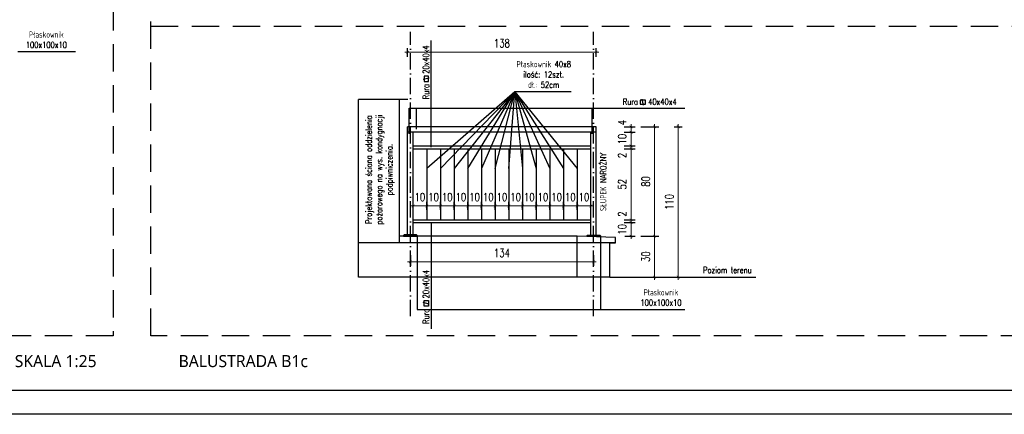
# Model space of a CAD drawing. Header units: millimetres. Extents: x 31969 to 285678, y -69766 to -1123.
# Tile 50 of 176: x 141822 to 143262, y -19314 to -18737. Entities that reach past the tile are written whole.
import ezdxf
from ezdxf.enums import TextEntityAlignment as Align
from ezdxf.lldxf.tags import DXFTag

# ---------------------------------------------------------------- set-up
doc = ezdxf.new("R2010")
doc.units = ezdxf.units.MM
for name, pattern in [('ACAD_ISO03W100', [30, 12, -18]), ('ACAD_ISO10W100', [18, 12, -3, 0, -3]), ('HIDDEN', [0.375, 0.25, -0.125])]:
    doc.linetypes.add(name, pattern=pattern)
for name, color, linetype in [('a-balustrada i pochwyt', 1, 'Continuous'), ('a-balustrady detal', 5, 'Continuous'), ('a-opis 2', 1, 'Continuous'), ('a-osie', 4, 'ACAD_ISO10W100'), ('a-przerywana', 250, 'HIDDEN'), ('a-ramka', 7, 'Continuous'), ('a-widokowa', 3, 'Continuous'), ('a-wymiary', 11, 'Continuous')]:
    doc.layers.add(name, color=color, linetype=linetype)
doc.styles.add('PRZEKRÓJ2', font='l_10646.ttf')
doc.styles.add('WYMIAR', font='romans.shx', dxfattribs={"width": 0.8})
doc.styles.add('WYMIARY', font='simplex.shx', dxfattribs={"width": 0.75})
tags = doc.linetypes.add('DASHED2', pattern=[0.375, 0.25, -0.125]).pattern_tags.tags
tags[6:7] = [DXFTag(74, 4), DXFTag(75, 0), DXFTag(340, '0'), DXFTag(46, 1.0), DXFTag(50, 0.0), DXFTag(44, 0.0), DXFTag(45, 0.0)]
tags[4:5] = [DXFTag(74, 4), DXFTag(75, 0), DXFTag(340, '0'), DXFTag(46, 1.0), DXFTag(50, 0.0), DXFTag(44, 0.0), DXFTag(45, 0.0)]
doc.dimstyles.new('MAREK50', dxfattribs={"dimtxt": 12.5, "dimasz": 5, "dimexe": 3, "dimexo": 2, "dimgap": 3.5, "dimtad": 1, "dimdec": 1, "dimdsep": 46, "dimtxsty": 'WYMIARY', "dimblk1": 'ARCHTICK', "dimblk2": 'ARCHTICK', "dimsah": 1, "dimcen": 2.5, "dimdle": 5, "dimadec": 0, "dimazin": 0, "dimtfac": 1, "dimtdec": 1, "dimtmove": 1, "dimatfit": 3, "dimldrblk": 'ARCHTICK', "dimfxl": 1, "dimtolj": 1, "dimtzin": 0, "dimarcsym": 0})

# ---------------------------------------------------------------- blocks, each defined once
blk = doc.blocks.new('A$C2E137877')
at = {"layer": 'a-opis 2', "ltscale": 0.1}
blk.add_line((764.36, 207.84), (722.17, 207.84), dxfattribs=at)
at = {"layer": 'a-przerywana', "color": 3, "ltscale": 80}
blk.add_lwpolyline([(0, 453.27), (791.98, 453.27), (791.98, 0), (0, 0)], close=True, dxfattribs=at)
at = {"layer": 'a-opis 2', "ltscale": 0.1, "insert": (716.3, 222.64), "char_height": 4.5269, "width": 53.599, "attachment_point": 1, "style": 'WYMIAR'}
blk.add_mtext('\\pxqc;Płaskownik 100x100x10', dxfattribs=at)
blk = doc.blocks.new('_ARCHTICK')
at = {"color": 0, "linetype": 'ByBlock', "const_width": 0.15}
blk.add_lwpolyline([(-0.5, -0.5), (0.5, 0.5)], dxfattribs=at)
blk = doc.blocks.new('*D511')
at = {"layer": 'a-wymiary', "color": 0, "lineweight": -2, "ltscale": 100}
blk.add_line((139709.72, -18518.2), (139717.87, -18518.2), dxfattribs=at)
at = {"layer": 'a-wymiary', "color": 0, "lineweight": 0, "ltscale": 100}
blk.add_line((139714.87, -18530.2), (139714.87, -18516.2), dxfattribs=at)
at = {"layer": 'a-wymiary', "color": 0, "linetype": 'ACAD_ISO03W100', "lineweight": -2, "ltscale": 100}
blk.add_line((139710.4, -18528.2), (139717.87, -18528.2), dxfattribs=at)
at = {"layer": 'DEFPOINTS', "color": 0, "ltscale": 100}
for p in [(139707.72, -18518.2), (139714.87, -18518.2), (139708.4, -18528.2)]:
    blk.add_point(p, dxfattribs=at)
at = {"layer": 'a-wymiary', "color": 0, "lineweight": 0, "ltscale": 100, "xscale": 2, "yscale": 2, "zscale": 2}
for p, rotation in [((139714.87, -18518.2), 90), ((139714.87, -18528.2), 270)]:
    blk.add_blockref('_ARCHTICK', p, dxfattribs=dict(at, rotation=rotation))
at = {"layer": 'a-wymiary', "color": 0, "ltscale": 100, "insert": (139708.37, -18523.2), "char_height": 6, "attachment_point": 5, "rotation": 90, "style": 'WYMIARY'}
blk.add_mtext('\\A1;10', dxfattribs=at)
blk = doc.blocks.new('*D512')
at = {"layer": 'a-wymiary', "color": 0, "lineweight": -2, "ltscale": 100}
blk.add_line((139709.72, -18516.2), (139717.87, -18516.2), dxfattribs=at)
at = {"layer": 'a-wymiary', "color": 0, "linetype": 'ACAD_ISO03W100', "lineweight": -2, "ltscale": 100}
blk.add_line((139709.72, -18518.2), (139717.87, -18518.2), dxfattribs=at)
at = {"layer": 'a-wymiary', "color": 0, "lineweight": 0, "ltscale": 100}
for p, q in [((139714.87, -18516.2), (139714.87, -18514.2)), ((139714.87, -18518.2), (139714.87, -18516.2)), ((139714.87, -18518.2), (139714.87, -18520.2))]:
    blk.add_line(p, q, dxfattribs=at)
at = {"layer": 'DEFPOINTS', "color": 0, "ltscale": 100}
for p in [(139707.72, -18516.2), (139707.72, -18518.2), (139714.87, -18516.2)]:
    blk.add_point(p, dxfattribs=at)
at = {"layer": 'a-wymiary', "color": 0, "lineweight": 0, "ltscale": 100, "xscale": 2, "yscale": 2, "zscale": 2}
for p, rotation in [((139714.87, -18516.2), 270), ((139714.87, -18518.2), 90)]:
    blk.add_blockref('_ARCHTICK', p, dxfattribs=dict(at, rotation=rotation))
at = {"layer": 'a-wymiary', "color": 0, "ltscale": 100, "insert": (139708.37, -18512.03), "char_height": 6, "attachment_point": 5, "rotation": 90, "style": 'WYMIARY'}
blk.add_mtext('\\A1;2', dxfattribs=at)
blk = doc.blocks.new('*D513')
at = {"layer": 'a-wymiary', "color": 0, "lineweight": 0, "ltscale": 100}
blk.add_line((139714.87, -18518.2), (139714.87, -18462.2), dxfattribs=at)
at = {"layer": 'a-wymiary', "color": 0, "lineweight": -2, "ltscale": 100}
blk.add_line((139709.72, -18464.2), (139717.87, -18464.2), dxfattribs=at)
at = {"layer": 'a-wymiary', "color": 0, "linetype": 'ACAD_ISO03W100', "lineweight": -2, "ltscale": 100}
blk.add_line((139709.72, -18516.2), (139717.87, -18516.2), dxfattribs=at)
at = {"layer": 'DEFPOINTS', "color": 0, "ltscale": 100}
for p in [(139707.72, -18464.2), (139714.87, -18464.2), (139707.72, -18516.2)]:
    blk.add_point(p, dxfattribs=at)
at = {"layer": 'a-wymiary', "color": 0, "lineweight": 0, "ltscale": 100, "xscale": 2, "yscale": 2, "zscale": 2}
for p, rotation in [((139714.87, -18464.2), 90), ((139714.87, -18516.2), 270)]:
    blk.add_blockref('_ARCHTICK', p, dxfattribs=dict(at, rotation=rotation))
at = {"layer": 'a-wymiary', "color": 0, "ltscale": 100, "insert": (139708.37, -18490.2), "char_height": 6, "attachment_point": 5, "rotation": 90, "style": 'WYMIARY'}
blk.add_mtext('\\A1;52', dxfattribs=at)
blk = doc.blocks.new('*D514')
at = {"layer": 'a-wymiary', "color": 0, "lineweight": -2, "ltscale": 100}
blk.add_line((139709.72, -18462.2), (139717.87, -18462.2), dxfattribs=at)
at = {"layer": 'a-wymiary', "color": 0, "lineweight": 0, "ltscale": 100}
for p, q in [((139714.87, -18462.2), (139714.87, -18460.2)), ((139714.87, -18464.2), (139714.87, -18462.2)), ((139714.87, -18464.2), (139714.87, -18466.2))]:
    blk.add_line(p, q, dxfattribs=at)
at = {"layer": 'a-wymiary', "color": 0, "linetype": 'ACAD_ISO03W100', "lineweight": -2, "ltscale": 100}
blk.add_line((139709.72, -18464.2), (139717.87, -18464.2), dxfattribs=at)
at = {"layer": 'DEFPOINTS', "color": 0, "ltscale": 100}
for p in [(139707.72, -18462.2), (139714.87, -18462.2), (139707.72, -18464.2)]:
    blk.add_point(p, dxfattribs=at)
at = {"layer": 'a-wymiary', "color": 0, "lineweight": 0, "ltscale": 100, "xscale": 2, "yscale": 2, "zscale": 2}
for p, rotation in [((139714.87, -18462.2), 270), ((139714.87, -18464.2), 90)]:
    blk.add_blockref('_ARCHTICK', p, dxfattribs=dict(at, rotation=rotation))
at = {"layer": 'a-wymiary', "color": 0, "ltscale": 100, "insert": (139708.37, -18469.16), "char_height": 6, "attachment_point": 5, "rotation": 90, "style": 'WYMIARY'}
blk.add_mtext('\\A1;2', dxfattribs=at)
blk = doc.blocks.new('*D515')
at = {"layer": 'a-wymiary', "color": 0, "lineweight": -2, "ltscale": 100}
blk.add_line((139709.8, -18452.2), (139717.87, -18452.2), dxfattribs=at)
at = {"layer": 'a-wymiary', "color": 0, "lineweight": 0, "ltscale": 100}
blk.add_line((139714.87, -18464.2), (139714.87, -18450.2), dxfattribs=at)
at = {"layer": 'a-wymiary', "color": 0, "linetype": 'ACAD_ISO03W100', "lineweight": -2, "ltscale": 100}
blk.add_line((139709.72, -18462.2), (139717.87, -18462.2), dxfattribs=at)
at = {"layer": 'DEFPOINTS', "color": 0, "ltscale": 100}
for p in [(139707.8, -18452.2), (139714.87, -18452.2), (139707.72, -18462.2)]:
    blk.add_point(p, dxfattribs=at)
at = {"layer": 'a-wymiary', "color": 0, "lineweight": 0, "ltscale": 100, "xscale": 2, "yscale": 2, "zscale": 2}
for p, rotation in [((139714.87, -18452.2), 90), ((139714.87, -18462.2), 270)]:
    blk.add_blockref('_ARCHTICK', p, dxfattribs=dict(at, rotation=rotation))
at = {"layer": 'a-wymiary', "color": 0, "ltscale": 100, "insert": (139708.37, -18457.2), "char_height": 6, "attachment_point": 5, "rotation": 90, "style": 'WYMIARY'}
blk.add_mtext('\\A1;10', dxfattribs=at)
blk = doc.blocks.new('*D516')
at = {"layer": 'a-wymiary', "color": 0, "lineweight": -2, "ltscale": 100}
blk.add_line((139709.8, -18448.2), (139717.87, -18448.2), dxfattribs=at)
at = {"layer": 'a-wymiary', "color": 0, "lineweight": 0, "ltscale": 100}
for p, q in [((139714.87, -18448.2), (139714.87, -18446.2)), ((139714.87, -18452.2), (139714.87, -18448.2)), ((139714.87, -18452.2), (139714.87, -18454.2))]:
    blk.add_line(p, q, dxfattribs=at)
at = {"layer": 'a-wymiary', "color": 0, "linetype": 'ACAD_ISO03W100', "lineweight": -2, "ltscale": 100}
blk.add_line((139709.8, -18452.2), (139717.87, -18452.2), dxfattribs=at)
at = {"layer": 'DEFPOINTS', "color": 0, "ltscale": 100}
for p in [(139707.8, -18448.2), (139714.87, -18448.2), (139707.8, -18452.2)]:
    blk.add_point(p, dxfattribs=at)
at = {"layer": 'a-wymiary', "color": 0, "lineweight": 0, "ltscale": 100, "xscale": 2, "yscale": 2, "zscale": 2}
for p, rotation in [((139714.87, -18448.2), 270), ((139714.87, -18452.2), 90)]:
    blk.add_blockref('_ARCHTICK', p, dxfattribs=dict(at, rotation=rotation))
at = {"layer": 'a-wymiary', "color": 0, "ltscale": 100, "insert": (139708.37, -18445.2), "char_height": 6, "attachment_point": 5, "rotation": 90, "style": 'WYMIARY'}
blk.add_mtext('\\A1;4', dxfattribs=at)
blk = doc.blocks.new('*D517')
at = {"layer": 'a-wymiary', "color": 0, "linetype": 'ACAD_ISO03W100', "lineweight": -2, "ltscale": 100}
blk.add_line((139722.11, -18448.2), (139735.11, -18448.2), dxfattribs=at)
at = {"layer": 'a-wymiary', "color": 0, "lineweight": 0, "ltscale": 100}
blk.add_line((139732.11, -18446.2), (139732.11, -18530.2), dxfattribs=at)
at = {"layer": 'a-wymiary', "color": 0, "lineweight": -2, "ltscale": 100}
blk.add_line((139722.11, -18528.2), (139735.11, -18528.2), dxfattribs=at)
at = {"layer": 'DEFPOINTS', "color": 0, "ltscale": 100}
for p in [(139687.8, -18448.2), (139692.3, -18528.2), (139732.11, -18528.2)]:
    blk.add_point(p, dxfattribs=at)
at = {"layer": 'a-wymiary', "color": 0, "lineweight": 0, "ltscale": 100, "xscale": 2, "yscale": 2, "zscale": 2}
for p, rotation in [((139732.11, -18448.2), 90), ((139732.11, -18528.2), 270)]:
    blk.add_blockref('_ARCHTICK', p, dxfattribs=dict(at, rotation=rotation))
at = {"layer": 'a-wymiary', "color": 0, "ltscale": 100, "insert": (139725.61, -18488.2), "char_height": 6, "attachment_point": 5, "rotation": 90, "style": 'WYMIARY'}
blk.add_mtext('\\A1;80', dxfattribs=at)
blk = doc.blocks.new('*D503')
at = {"layer": 'a-wymiary', "color": 0, "lineweight": 0, "ltscale": 100}
blk.add_line((139563.4, -18506.13), (139577.4, -18506.13), dxfattribs=at)
at = {"layer": 'a-wymiary', "color": 0, "linetype": 'ACAD_ISO03W100', "lineweight": -2, "ltscale": 100}
blk.add_line((139565.4, -18509.02), (139565.4, -18503.13), dxfattribs=at)
at = {"layer": 'a-wymiary', "color": 0, "lineweight": -2, "ltscale": 100}
blk.add_line((139575.4, -18509.02), (139575.4, -18503.13), dxfattribs=at)
at = {"layer": 'DEFPOINTS', "color": 0, "ltscale": 100}
for p in [(139575.4, -18506.13), (139565.4, -18511.02), (139575.4, -18511.02)]:
    blk.add_point(p, dxfattribs=at)
at = {"layer": 'a-wymiary', "color": 0, "lineweight": 0, "ltscale": 100, "xscale": 2, "yscale": 2, "zscale": 2, "rotation": 180}
blk.add_blockref('_ARCHTICK', (139565.4, -18506.13), dxfattribs=at)
at = {"layer": 'a-wymiary', "color": 0, "lineweight": 0, "ltscale": 100, "xscale": 2, "yscale": 2, "zscale": 2}
blk.add_blockref('_ARCHTICK', (139575.4, -18506.13), dxfattribs=at)
at = {"layer": 'a-wymiary', "color": 0, "ltscale": 100, "insert": (139570.4, -18499.63), "char_height": 6, "attachment_point": 5, "style": 'WYMIARY'}
blk.add_mtext('\\A1;10', dxfattribs=at)
blk = doc.blocks.new('*D504')
at = {"layer": 'a-wymiary', "color": 0, "lineweight": 0, "ltscale": 100}
blk.add_line((139623.4, -18506.13), (139637.4, -18506.13), dxfattribs=at)
at = {"layer": 'a-wymiary', "color": 0, "linetype": 'ACAD_ISO03W100', "lineweight": -2, "ltscale": 100}
blk.add_line((139625.4, -18509.02), (139625.4, -18503.13), dxfattribs=at)
at = {"layer": 'a-wymiary', "color": 0, "lineweight": -2, "ltscale": 100}
blk.add_line((139635.4, -18509.02), (139635.4, -18503.13), dxfattribs=at)
at = {"layer": 'DEFPOINTS', "color": 0, "ltscale": 100}
for p in [(139635.4, -18506.13), (139625.4, -18511.02), (139635.4, -18511.02)]:
    blk.add_point(p, dxfattribs=at)
at = {"layer": 'a-wymiary', "color": 0, "lineweight": 0, "ltscale": 100, "xscale": 2, "yscale": 2, "zscale": 2, "rotation": 180}
blk.add_blockref('_ARCHTICK', (139625.4, -18506.13), dxfattribs=at)
at = {"layer": 'a-wymiary', "color": 0, "lineweight": 0, "ltscale": 100, "xscale": 2, "yscale": 2, "zscale": 2}
blk.add_blockref('_ARCHTICK', (139635.4, -18506.13), dxfattribs=at)
at = {"layer": 'a-wymiary', "color": 0, "ltscale": 100, "insert": (139630.4, -18499.63), "char_height": 6, "attachment_point": 5, "style": 'WYMIARY'}
blk.add_mtext('\\A1;10', dxfattribs=at)
blk = doc.blocks.new('*D505')
at = {"layer": 'a-wymiary', "color": 0, "lineweight": 0, "ltscale": 100}
blk.add_line((139633.4, -18506.13), (139647.4, -18506.13), dxfattribs=at)
at = {"layer": 'a-wymiary', "color": 0, "linetype": 'ACAD_ISO03W100', "lineweight": -2, "ltscale": 100}
blk.add_line((139635.4, -18509.02), (139635.4, -18503.13), dxfattribs=at)
at = {"layer": 'a-wymiary', "color": 0, "lineweight": -2, "ltscale": 100}
blk.add_line((139645.4, -18509.02), (139645.4, -18503.13), dxfattribs=at)
at = {"layer": 'DEFPOINTS', "color": 0, "ltscale": 100}
for p in [(139645.4, -18506.13), (139635.4, -18511.02), (139645.4, -18511.02)]:
    blk.add_point(p, dxfattribs=at)
at = {"layer": 'a-wymiary', "color": 0, "lineweight": 0, "ltscale": 100, "xscale": 2, "yscale": 2, "zscale": 2, "rotation": 180}
blk.add_blockref('_ARCHTICK', (139635.4, -18506.13), dxfattribs=at)
at = {"layer": 'a-wymiary', "color": 0, "lineweight": 0, "ltscale": 100, "xscale": 2, "yscale": 2, "zscale": 2}
blk.add_blockref('_ARCHTICK', (139645.4, -18506.13), dxfattribs=at)
at = {"layer": 'a-wymiary', "color": 0, "ltscale": 100, "insert": (139640.4, -18499.63), "char_height": 6, "attachment_point": 5, "style": 'WYMIARY'}
blk.add_mtext('\\A1;10', dxfattribs=at)
blk = doc.blocks.new('*D506')
at = {"layer": 'a-wymiary', "color": 0, "lineweight": 0, "ltscale": 100}
blk.add_line((139643.4, -18506.13), (139657.4, -18506.13), dxfattribs=at)
at = {"layer": 'a-wymiary', "color": 0, "linetype": 'ACAD_ISO03W100', "lineweight": -2, "ltscale": 100}
blk.add_line((139645.4, -18509.02), (139645.4, -18503.13), dxfattribs=at)
at = {"layer": 'a-wymiary', "color": 0, "lineweight": -2, "ltscale": 100}
blk.add_line((139655.4, -18509.02), (139655.4, -18503.13), dxfattribs=at)
at = {"layer": 'DEFPOINTS', "color": 0, "ltscale": 100}
for p in [(139655.4, -18506.13), (139645.4, -18511.02), (139655.4, -18511.02)]:
    blk.add_point(p, dxfattribs=at)
at = {"layer": 'a-wymiary', "color": 0, "lineweight": 0, "ltscale": 100, "xscale": 2, "yscale": 2, "zscale": 2, "rotation": 180}
blk.add_blockref('_ARCHTICK', (139645.4, -18506.13), dxfattribs=at)
at = {"layer": 'a-wymiary', "color": 0, "lineweight": 0, "ltscale": 100, "xscale": 2, "yscale": 2, "zscale": 2}
blk.add_blockref('_ARCHTICK', (139655.4, -18506.13), dxfattribs=at)
at = {"layer": 'a-wymiary', "color": 0, "ltscale": 100, "insert": (139650.4, -18499.63), "char_height": 6, "attachment_point": 5, "style": 'WYMIARY'}
blk.add_mtext('\\A1;10', dxfattribs=at)
blk = doc.blocks.new('*D507')
at = {"layer": 'a-wymiary', "color": 0, "lineweight": 0, "ltscale": 100}
blk.add_line((139653.4, -18506.13), (139667.4, -18506.13), dxfattribs=at)
at = {"layer": 'a-wymiary', "color": 0, "linetype": 'ACAD_ISO03W100', "lineweight": -2, "ltscale": 100}
blk.add_line((139655.4, -18509.02), (139655.4, -18503.13), dxfattribs=at)
at = {"layer": 'a-wymiary', "color": 0, "lineweight": -2, "ltscale": 100}
blk.add_line((139665.4, -18509.02), (139665.4, -18503.13), dxfattribs=at)
at = {"layer": 'DEFPOINTS', "color": 0, "ltscale": 100}
for p in [(139665.4, -18506.13), (139655.4, -18511.02), (139665.4, -18511.02)]:
    blk.add_point(p, dxfattribs=at)
at = {"layer": 'a-wymiary', "color": 0, "lineweight": 0, "ltscale": 100, "xscale": 2, "yscale": 2, "zscale": 2, "rotation": 180}
blk.add_blockref('_ARCHTICK', (139655.4, -18506.13), dxfattribs=at)
at = {"layer": 'a-wymiary', "color": 0, "lineweight": 0, "ltscale": 100, "xscale": 2, "yscale": 2, "zscale": 2}
blk.add_blockref('_ARCHTICK', (139665.4, -18506.13), dxfattribs=at)
at = {"layer": 'a-wymiary', "color": 0, "ltscale": 100, "insert": (139660.4, -18499.63), "char_height": 6, "attachment_point": 5, "style": 'WYMIARY'}
blk.add_mtext('\\A1;10', dxfattribs=at)
blk = doc.blocks.new('*D508')
at = {"layer": 'a-wymiary', "color": 0, "lineweight": 0, "ltscale": 100}
blk.add_line((139663.4, -18506.13), (139677.4, -18506.13), dxfattribs=at)
at = {"layer": 'a-wymiary', "color": 0, "linetype": 'ACAD_ISO03W100', "lineweight": -2, "ltscale": 100}
blk.add_line((139665.4, -18509.02), (139665.4, -18503.13), dxfattribs=at)
at = {"layer": 'a-wymiary', "color": 0, "lineweight": -2, "ltscale": 100}
blk.add_line((139675.4, -18509.02), (139675.4, -18503.13), dxfattribs=at)
at = {"layer": 'DEFPOINTS', "color": 0, "ltscale": 100}
for p in [(139675.4, -18506.13), (139665.4, -18511.02), (139675.4, -18511.02)]:
    blk.add_point(p, dxfattribs=at)
at = {"layer": 'a-wymiary', "color": 0, "lineweight": 0, "ltscale": 100, "xscale": 2, "yscale": 2, "zscale": 2, "rotation": 180}
blk.add_blockref('_ARCHTICK', (139665.4, -18506.13), dxfattribs=at)
at = {"layer": 'a-wymiary', "color": 0, "lineweight": 0, "ltscale": 100, "xscale": 2, "yscale": 2, "zscale": 2}
blk.add_blockref('_ARCHTICK', (139675.4, -18506.13), dxfattribs=at)
at = {"layer": 'a-wymiary', "color": 0, "ltscale": 100, "insert": (139670.4, -18499.63), "char_height": 6, "attachment_point": 5, "style": 'WYMIARY'}
blk.add_mtext('\\A1;10', dxfattribs=at)
blk = doc.blocks.new('*D509')
at = {"layer": 'a-wymiary', "color": 0, "lineweight": 0, "ltscale": 100}
blk.add_line((139673.4, -18506.13), (139687.4, -18506.13), dxfattribs=at)
at = {"layer": 'a-wymiary', "color": 0, "linetype": 'ACAD_ISO03W100', "lineweight": -2, "ltscale": 100}
blk.add_line((139675.4, -18509.02), (139675.4, -18503.13), dxfattribs=at)
at = {"layer": 'a-wymiary', "color": 0, "lineweight": -2, "ltscale": 100}
blk.add_line((139685.4, -18509.02), (139685.4, -18503.13), dxfattribs=at)
at = {"layer": 'DEFPOINTS', "color": 0, "ltscale": 100}
for p in [(139685.4, -18506.13), (139675.4, -18511.02), (139685.4, -18511.02)]:
    blk.add_point(p, dxfattribs=at)
at = {"layer": 'a-wymiary', "color": 0, "lineweight": 0, "ltscale": 100, "xscale": 2, "yscale": 2, "zscale": 2, "rotation": 180}
blk.add_blockref('_ARCHTICK', (139675.4, -18506.13), dxfattribs=at)
at = {"layer": 'a-wymiary', "color": 0, "lineweight": 0, "ltscale": 100, "xscale": 2, "yscale": 2, "zscale": 2}
blk.add_blockref('_ARCHTICK', (139685.4, -18506.13), dxfattribs=at)
at = {"layer": 'a-wymiary', "color": 0, "ltscale": 100, "insert": (139680.4, -18499.63), "char_height": 6, "attachment_point": 5, "style": 'WYMIARY'}
blk.add_mtext('\\A1;10', dxfattribs=at)
blk = doc.blocks.new('*D510')
at = {"layer": 'a-wymiary', "color": 0, "lineweight": 0, "ltscale": 100}
blk.add_line((139553.4, -18506.13), (139567.4, -18506.13), dxfattribs=at)
at = {"layer": 'a-wymiary', "color": 0, "linetype": 'ACAD_ISO03W100', "lineweight": -2, "ltscale": 100}
blk.add_line((139555.4, -18509.02), (139555.4, -18503.13), dxfattribs=at)
at = {"layer": 'a-wymiary', "color": 0, "lineweight": -2, "ltscale": 100}
blk.add_line((139565.4, -18509.02), (139565.4, -18503.13), dxfattribs=at)
at = {"layer": 'DEFPOINTS', "color": 0, "ltscale": 100}
for p in [(139565.4, -18506.13), (139555.4, -18511.02), (139565.4, -18511.02)]:
    blk.add_point(p, dxfattribs=at)
at = {"layer": 'a-wymiary', "color": 0, "lineweight": 0, "ltscale": 100, "xscale": 2, "yscale": 2, "zscale": 2, "rotation": 180}
blk.add_blockref('_ARCHTICK', (139555.4, -18506.13), dxfattribs=at)
at = {"layer": 'a-wymiary', "color": 0, "lineweight": 0, "ltscale": 100, "xscale": 2, "yscale": 2, "zscale": 2}
blk.add_blockref('_ARCHTICK', (139565.4, -18506.13), dxfattribs=at)
at = {"layer": 'a-wymiary', "color": 0, "ltscale": 100, "insert": (139560.4, -18499.63), "char_height": 6, "attachment_point": 5, "style": 'WYMIARY'}
blk.add_mtext('\\A1;10', dxfattribs=at)
blk = doc.blocks.new('*D518')
at = {"layer": 'a-wymiary', "color": 0, "lineweight": 0, "ltscale": 100}
blk.add_line((139732.11, -18526.2), (139732.11, -18560.2), dxfattribs=at)
at = {"layer": 'a-wymiary', "color": 0, "linetype": 'ACAD_ISO03W100', "lineweight": -2, "ltscale": 100}
blk.add_line((139725.37, -18528.2), (139735.11, -18528.2), dxfattribs=at)
at = {"layer": 'a-wymiary', "color": 0, "lineweight": -2, "ltscale": 100}
blk.add_line((139725.37, -18558.2), (139735.11, -18558.2), dxfattribs=at)
at = {"layer": 'DEFPOINTS', "color": 0, "ltscale": 100}
for p in [(139723.37, -18528.2), (139723.37, -18558.2), (139732.11, -18558.2)]:
    blk.add_point(p, dxfattribs=at)
at = {"layer": 'a-wymiary', "color": 0, "lineweight": 0, "ltscale": 100, "xscale": 2, "yscale": 2, "zscale": 2}
for p, rotation in [((139732.11, -18528.2), 90), ((139732.11, -18558.2), 270)]:
    blk.add_blockref('_ARCHTICK', p, dxfattribs=dict(at, rotation=rotation))
at = {"layer": 'a-wymiary', "color": 0, "ltscale": 100, "insert": (139725.61, -18543.2), "char_height": 6, "attachment_point": 5, "rotation": 90, "style": 'WYMIARY'}
blk.add_mtext('\\A1;30', dxfattribs=at)
blk = doc.blocks.new('*D519')
at = {"layer": 'a-wymiary', "color": 0, "linetype": 'ACAD_ISO03W100', "lineweight": -2, "ltscale": 100}
blk.add_line((139746.35, -18448.2), (139752.35, -18448.2), dxfattribs=at)
at = {"layer": 'a-wymiary', "color": 0, "lineweight": 0, "ltscale": 100}
blk.add_line((139749.35, -18446.2), (139749.35, -18560.2), dxfattribs=at)
at = {"layer": 'a-wymiary', "color": 0, "lineweight": -2, "ltscale": 100}
blk.add_line((139746.35, -18558.2), (139752.35, -18558.2), dxfattribs=at)
at = {"layer": 'DEFPOINTS', "color": 0, "ltscale": 100}
for p in [(139744.35, -18448.2), (139744.35, -18558.2), (139749.35, -18558.2)]:
    blk.add_point(p, dxfattribs=at)
at = {"layer": 'a-wymiary', "color": 0, "lineweight": 0, "ltscale": 100, "xscale": 2, "yscale": 2, "zscale": 2}
for p, rotation in [((139749.35, -18448.2), 90), ((139749.35, -18558.2), 270)]:
    blk.add_blockref('_ARCHTICK', p, dxfattribs=dict(at, rotation=rotation))
at = {"layer": 'a-wymiary', "color": 0, "ltscale": 100, "insert": (139742.85, -18503.2), "char_height": 6, "attachment_point": 5, "rotation": 90, "style": 'WYMIARY'}
blk.add_mtext('\\A1;110', dxfattribs=at)
blk = doc.blocks.new('*D520')
at = {"layer": 'a-wymiary', "color": 0, "lineweight": -2, "ltscale": 100}
blk.add_line((139553.4, -18542.06), (139553.4, -18549.96), dxfattribs=at)
at = {"layer": 'a-wymiary', "color": 0, "linetype": 'ACAD_ISO03W100', "lineweight": -2, "ltscale": 100}
blk.add_line((139687.4, -18542.06), (139687.4, -18549.96), dxfattribs=at)
at = {"layer": 'a-wymiary', "color": 0, "lineweight": 0, "ltscale": 100}
blk.add_line((139689.4, -18546.96), (139551.4, -18546.96), dxfattribs=at)
at = {"layer": 'DEFPOINTS', "color": 0, "ltscale": 100}
for p in [(139553.4, -18540.06), (139687.4, -18540.06), (139553.4, -18546.96)]:
    blk.add_point(p, dxfattribs=at)
at = {"layer": 'a-wymiary', "color": 0, "lineweight": 0, "ltscale": 100, "xscale": 2, "yscale": 2, "zscale": 2, "rotation": 180}
blk.add_blockref('_ARCHTICK', (139553.4, -18546.96), dxfattribs=at)
at = {"layer": 'a-wymiary', "color": 0, "lineweight": 0, "ltscale": 100, "xscale": 2, "yscale": 2, "zscale": 2}
blk.add_blockref('_ARCHTICK', (139687.4, -18546.96), dxfattribs=at)
at = {"layer": 'a-wymiary', "color": 0, "ltscale": 100, "insert": (139620.4, -18540.46), "char_height": 6, "attachment_point": 5, "style": 'WYMIARY'}
blk.add_mtext('\\A1;134', dxfattribs=at)
blk = doc.blocks.new('*D521')
at = {"layer": 'a-wymiary', "color": 0, "lineweight": 0, "ltscale": 100}
blk.add_line((139613.4, -18506.13), (139627.4, -18506.13), dxfattribs=at)
at = {"layer": 'a-wymiary', "color": 0, "linetype": 'ACAD_ISO03W100', "lineweight": -2, "ltscale": 100}
blk.add_line((139615.4, -18509.02), (139615.4, -18503.13), dxfattribs=at)
at = {"layer": 'a-wymiary', "color": 0, "lineweight": -2, "ltscale": 100}
blk.add_line((139625.4, -18509.02), (139625.4, -18503.13), dxfattribs=at)
at = {"layer": 'DEFPOINTS', "color": 0, "ltscale": 100}
for p in [(139625.4, -18506.13), (139615.4, -18511.02), (139625.4, -18511.02)]:
    blk.add_point(p, dxfattribs=at)
at = {"layer": 'a-wymiary', "color": 0, "lineweight": 0, "ltscale": 100, "xscale": 2, "yscale": 2, "zscale": 2, "rotation": 180}
blk.add_blockref('_ARCHTICK', (139615.4, -18506.13), dxfattribs=at)
at = {"layer": 'a-wymiary', "color": 0, "lineweight": 0, "ltscale": 100, "xscale": 2, "yscale": 2, "zscale": 2}
blk.add_blockref('_ARCHTICK', (139625.4, -18506.13), dxfattribs=at)
at = {"layer": 'a-wymiary', "color": 0, "ltscale": 100, "insert": (139620.4, -18499.63), "char_height": 6, "attachment_point": 5, "style": 'WYMIARY'}
blk.add_mtext('\\A1;10', dxfattribs=at)
blk = doc.blocks.new('*D522')
at = {"layer": 'a-wymiary', "color": 0, "lineweight": 0, "ltscale": 100}
blk.add_line((139603.4, -18506.13), (139617.4, -18506.13), dxfattribs=at)
at = {"layer": 'a-wymiary', "color": 0, "linetype": 'ACAD_ISO03W100', "lineweight": -2, "ltscale": 100}
blk.add_line((139605.4, -18509.02), (139605.4, -18503.13), dxfattribs=at)
at = {"layer": 'a-wymiary', "color": 0, "lineweight": -2, "ltscale": 100}
blk.add_line((139615.4, -18509.02), (139615.4, -18503.13), dxfattribs=at)
at = {"layer": 'DEFPOINTS', "color": 0, "ltscale": 100}
for p in [(139615.4, -18506.13), (139605.4, -18511.02), (139615.4, -18511.02)]:
    blk.add_point(p, dxfattribs=at)
at = {"layer": 'a-wymiary', "color": 0, "lineweight": 0, "ltscale": 100, "xscale": 2, "yscale": 2, "zscale": 2, "rotation": 180}
blk.add_blockref('_ARCHTICK', (139605.4, -18506.13), dxfattribs=at)
at = {"layer": 'a-wymiary', "color": 0, "lineweight": 0, "ltscale": 100, "xscale": 2, "yscale": 2, "zscale": 2}
blk.add_blockref('_ARCHTICK', (139615.4, -18506.13), dxfattribs=at)
at = {"layer": 'a-wymiary', "color": 0, "ltscale": 100, "insert": (139610.4, -18499.63), "char_height": 6, "attachment_point": 5, "style": 'WYMIARY'}
blk.add_mtext('\\A1;10', dxfattribs=at)
blk = doc.blocks.new('*D523')
at = {"layer": 'a-wymiary', "color": 0, "lineweight": 0, "ltscale": 100}
blk.add_line((139593.4, -18506.13), (139607.4, -18506.13), dxfattribs=at)
at = {"layer": 'a-wymiary', "color": 0, "linetype": 'ACAD_ISO03W100', "lineweight": -2, "ltscale": 100}
blk.add_line((139595.4, -18509.02), (139595.4, -18503.13), dxfattribs=at)
at = {"layer": 'a-wymiary', "color": 0, "lineweight": -2, "ltscale": 100}
blk.add_line((139605.4, -18509.02), (139605.4, -18503.13), dxfattribs=at)
at = {"layer": 'DEFPOINTS', "color": 0, "ltscale": 100}
for p in [(139605.4, -18506.13), (139595.4, -18511.02), (139605.4, -18511.02)]:
    blk.add_point(p, dxfattribs=at)
at = {"layer": 'a-wymiary', "color": 0, "lineweight": 0, "ltscale": 100, "xscale": 2, "yscale": 2, "zscale": 2, "rotation": 180}
blk.add_blockref('_ARCHTICK', (139595.4, -18506.13), dxfattribs=at)
at = {"layer": 'a-wymiary', "color": 0, "lineweight": 0, "ltscale": 100, "xscale": 2, "yscale": 2, "zscale": 2}
blk.add_blockref('_ARCHTICK', (139605.4, -18506.13), dxfattribs=at)
at = {"layer": 'a-wymiary', "color": 0, "ltscale": 100, "insert": (139600.4, -18499.63), "char_height": 6, "attachment_point": 5, "style": 'WYMIARY'}
blk.add_mtext('\\A1;10', dxfattribs=at)
blk = doc.blocks.new('*D524')
at = {"layer": 'a-wymiary', "color": 0, "lineweight": 0, "ltscale": 100}
blk.add_line((139583.4, -18506.13), (139597.4, -18506.13), dxfattribs=at)
at = {"layer": 'a-wymiary', "color": 0, "linetype": 'ACAD_ISO03W100', "lineweight": -2, "ltscale": 100}
blk.add_line((139585.4, -18509.02), (139585.4, -18503.13), dxfattribs=at)
at = {"layer": 'a-wymiary', "color": 0, "lineweight": -2, "ltscale": 100}
blk.add_line((139595.4, -18509.02), (139595.4, -18503.13), dxfattribs=at)
at = {"layer": 'DEFPOINTS', "color": 0, "ltscale": 100}
for p in [(139595.4, -18506.13), (139585.4, -18511.02), (139595.4, -18511.02)]:
    blk.add_point(p, dxfattribs=at)
at = {"layer": 'a-wymiary', "color": 0, "lineweight": 0, "ltscale": 100, "xscale": 2, "yscale": 2, "zscale": 2, "rotation": 180}
blk.add_blockref('_ARCHTICK', (139585.4, -18506.13), dxfattribs=at)
at = {"layer": 'a-wymiary', "color": 0, "lineweight": 0, "ltscale": 100, "xscale": 2, "yscale": 2, "zscale": 2}
blk.add_blockref('_ARCHTICK', (139595.4, -18506.13), dxfattribs=at)
at = {"layer": 'a-wymiary', "color": 0, "ltscale": 100, "insert": (139590.4, -18499.63), "char_height": 6, "attachment_point": 5, "style": 'WYMIARY'}
blk.add_mtext('\\A1;10', dxfattribs=at)
blk = doc.blocks.new('*D525')
at = {"layer": 'a-wymiary', "color": 0, "lineweight": 0, "ltscale": 100}
blk.add_line((139573.4, -18506.13), (139587.4, -18506.13), dxfattribs=at)
at = {"layer": 'a-wymiary', "color": 0, "linetype": 'ACAD_ISO03W100', "lineweight": -2, "ltscale": 100}
blk.add_line((139575.4, -18509.02), (139575.4, -18503.13), dxfattribs=at)
at = {"layer": 'a-wymiary', "color": 0, "lineweight": -2, "ltscale": 100}
blk.add_line((139585.4, -18509.02), (139585.4, -18503.13), dxfattribs=at)
at = {"layer": 'DEFPOINTS', "color": 0, "ltscale": 100}
for p in [(139585.4, -18506.13), (139575.4, -18511.02), (139585.4, -18511.02)]:
    blk.add_point(p, dxfattribs=at)
at = {"layer": 'a-wymiary', "color": 0, "lineweight": 0, "ltscale": 100, "xscale": 2, "yscale": 2, "zscale": 2, "rotation": 180}
blk.add_blockref('_ARCHTICK', (139575.4, -18506.13), dxfattribs=at)
at = {"layer": 'a-wymiary', "color": 0, "lineweight": 0, "ltscale": 100, "xscale": 2, "yscale": 2, "zscale": 2}
blk.add_blockref('_ARCHTICK', (139585.4, -18506.13), dxfattribs=at)
at = {"layer": 'a-wymiary', "color": 0, "ltscale": 100, "insert": (139580.4, -18499.63), "char_height": 6, "attachment_point": 5, "style": 'WYMIARY'}
blk.add_mtext('\\A1;10', dxfattribs=at)
blk = doc.blocks.new('*D526')
at = {"layer": 'a-wymiary', "color": 0, "lineweight": -2, "ltscale": 100}
blk.add_line((139551.4, -18396.9), (139551.4, -18390.54), dxfattribs=at)
at = {"layer": 'a-wymiary', "color": 0, "linetype": 'ACAD_ISO03W100', "lineweight": -2, "ltscale": 100}
blk.add_line((139689.4, -18396.9), (139689.4, -18390.54), dxfattribs=at)
at = {"layer": 'a-wymiary', "color": 0, "lineweight": 0, "ltscale": 100}
blk.add_line((139691.4, -18393.54), (139549.4, -18393.54), dxfattribs=at)
at = {"layer": 'DEFPOINTS', "color": 0, "ltscale": 100}
for p in [(139551.4, -18393.54), (139551.4, -18398.9), (139689.4, -18398.9)]:
    blk.add_point(p, dxfattribs=at)
at = {"layer": 'a-wymiary', "color": 0, "lineweight": 0, "ltscale": 100, "xscale": 2, "yscale": 2, "zscale": 2, "rotation": 180}
blk.add_blockref('_ARCHTICK', (139551.4, -18393.54), dxfattribs=at)
at = {"layer": 'a-wymiary', "color": 0, "lineweight": 0, "ltscale": 100, "xscale": 2, "yscale": 2, "zscale": 2}
blk.add_blockref('_ARCHTICK', (139689.4, -18393.54), dxfattribs=at)
at = {"layer": 'a-wymiary', "color": 0, "ltscale": 100, "insert": (139620.4, -18387.04), "char_height": 6, "attachment_point": 5, "style": 'WYMIARY'}
blk.add_mtext('\\A1;138', dxfattribs=at)
blk = doc.blocks.new('A$C60725460')
at = {"layer": 'a-balustrady detal', "ltscale": 0.5}
for p, q in [((325.99, 152.88), (187.99, 152.88)), ((187.99, 73.88), (187.99, 152.88)), ((325.99, 73.68), (325.99, 152.88)), ((325.99, 148.88), (187.99, 148.88)), ((191.99, 73.88), (191.99, 148.88)), ((321.99, 73.68), (321.99, 148.88)), ((191.99, 138.88), (321.99, 138.88)), ((191.99, 136.88), (321.99, 136.88)), ((201.99, 136.88), (201.99, 84.88)), ((211.99, 136.88), (211.99, 84.88)), ((221.99, 136.88), (221.99, 84.88)), ((231.99, 136.88), (231.99, 84.88)), ((241.99, 136.88), (241.99, 84.88)), ((251.99, 136.88), (251.99, 84.88)), ((261.99, 136.88), (261.99, 84.88)), ((271.99, 136.88), (271.99, 84.88)), ((281.99, 136.88), (281.99, 84.88)), ((291.99, 136.88), (291.99, 84.88)), ((301.99, 136.88), (301.99, 84.88)), ((311.99, 136.88), (311.99, 84.88)), ((191.99, 84.88), (321.99, 84.88)), ((191.99, 82.88), (321.99, 82.88))]:
    blk.add_line(p, q, dxfattribs=at)
for points in [[(184.99, 72.88), (194.99, 72.88), (194.99, 73.38), (194.49, 73.88), (185.49, 73.88), (184.99, 73.38)], [(328.99, 72.68), (318.99, 72.68), (318.99, 73.18), (319.49, 73.68), (328.49, 73.68), (328.99, 73.18)]]:
    blk.add_lwpolyline(points, close=True, dxfattribs=at)
at = {"layer": 'a-opis 2', "ltscale": 0.1}
for p, q in [((205.24, 138), (205.24, 216.04)), ((266.49, 178.56), (201.99, 122.48)), ((266.49, 178.56), (211.99, 122.48)), ((266.49, 178.56), (221.99, 122.48)), ((231.99, 122.48), (266.49, 178.56)), ((266.49, 178.56), (241.99, 122.48)), ((251.99, 122.48), (266.49, 178.56)), ((261.99, 122.48), (266.49, 178.56)), ((266.49, 178.56), (271.99, 122.48)), ((307.54, 178.56), (266.49, 178.56)), ((266.49, 178.56), (281.99, 122.48)), ((266.49, 178.56), (291.99, 122.48)), ((266.49, 178.56), (301.99, 122.48)), ((266.49, 178.56), (311.99, 122.48)), ((189.06, 166.53), (390.79, 166.53)), ((189.06, 147.84), (189.06, 166.53)), ((194.33, 166.53), (194.33, 151.23)), ((323.06, 147.84), (323.06, 166.53)), ((205.24, 83.14), (205.24, 5.09)), ((194.99, 72.88), (194.99, 19.2)), ((328.99, 72.68), (328.99, 19.01)), ((194.99, 19.2), (390.79, 19.2))]:
    blk.add_line(p, q, dxfattribs=at)
for points in [[(203.81, 188.54), (199.38, 187.54)], [(200.16, 186.04), (203.16, 186.04), (203.16, 190.04), (200.16, 190.04), (200.16, 186.04)], [(360.61, 168.76), (359.61, 173.2)], [(358.11, 172.42), (358.11, 169.42), (362.11, 169.42), (362.11, 172.42), (358.11, 172.42)], [(203.81, 23.22), (199.38, 24.22)], [(200.16, 25.72), (203.16, 25.72), (203.16, 21.72), (200.16, 21.72), (200.16, 25.72)]]:
    blk.add_lwpolyline(points, dxfattribs=at)
at = {"layer": 'a-osie'}
for p, q in [((189.99, 14.26), (189.99, 222.46)), ((323.99, 14.26), (323.99, 222.46))]:
    blk.add_line(p, q, dxfattribs=at)
at = {"layer": 'a-przerywana', "color": 3, "ltscale": 80}
blk.add_line((0, 226.64), (791.98, 226.64), dxfattribs=at)
blk.add_lwpolyline([(0, 453.27), (791.98, 453.27), (791.98, 0), (0, 0)], close=True, dxfattribs=at)
at = {"layer": 'a-widokowa'}
for p, q in [((151.99, 42.88), (151.99, 172.82)), ((181.99, 67.88), (181.99, 172.82)), ((311.99, 72.88), (181.99, 72.88)), ((311.99, 42.88), (311.99, 72.88)), ((339.99, 71.88), (311.99, 72.88)), ((339.99, 67.88), (151.99, 67.88)), ((335.99, 42.88), (335.99, 67.88)), ((335.99, 67.88), (339.99, 67.88)), ((339.99, 67.88), (339.99, 71.88)), ((335.99, 42.88), (151.99, 42.88)), ((335.99, 42.88), (442.64, 42.88))]:
    blk.add_line(p, q, dxfattribs=at)
at = {"layer": 'a-widokowa', "linetype": 'DASHED2', "ltscale": 30}
blk.add_line((188.17, 172.82), (151.99, 172.82), dxfattribs=at)
at = {"layer": 'a-opis 2', "ltscale": 0.1, "char_height": 4.5269, "rotation": 90, "style": 'WYMIAR'}
for s, insert, width, attachment_point in [('\\pxqc;Rura   20x40x4', (199.1, 145.28), 94.9255, 1), ('\\pxqc;Projektowana ściana oddzielenia pożarowego na wys. kondygnacji podpiwniczenia.', (157.27, 166.72), 90.4125, 3), ('\\pxqc;SŁUPEK NAROŻNY', (328.81, 65.1), 94.9255, 1), ('\\pxqc;Rura   20x40x4', (199.1, 75.85), 94.9255, 3)]:
    blk.add_mtext(s, dxfattribs=dict(at, insert=insert, width=width, attachment_point=attachment_point))
at = {"layer": 'a-opis 2', "ltscale": 0.1, "char_height": 4.5269, "style": 'WYMIAR'}
for s, insert, width, attachment_point in [('\\pxqc;Płaskownik 40x8\\Pilość: 12szt.\\Pdł.: 52cm', (335.02, 200.99), 94.9255, 3), ('\\pxqc;Rura   40x40x4', (316.6, 173.48), 96.9255, 1), ('\\pxqc;Płaskownik 100x100x10', (346.51, 34.01), 53.599, 1)]:
    blk.add_mtext(s, dxfattribs=dict(at, insert=insert, width=width, attachment_point=attachment_point))
at = {"layer": 'a-widokowa', "insert": (395.11, 50.31), "char_height": 4.5269, "width": 53.599, "attachment_point": 1, "style": 'WYMIAR'}
blk.add_mtext('\\pxqc;Poziom terenu', dxfattribs=at)
at = {"layer": 'a-wymiary', "ltscale": 100}
for base, p1, p2, picture, middle in [((187.99, 207.54), (325.99, 202.18), (187.99, 202.18), '*D526', (256.99, 214.04)), ((189.99, 54.12), (323.99, 61.02), (189.99, 61.02), '*D520', (256.99, 60.62))]:
    dim = blk.add_linear_dim(base=base, p1=p1, p2=p2, dimstyle='MAREK50', override={"dimtxt": 6, "dimasz": 2, "dimdle": 2, "dimfxl": 10, "dimfxlon": 1, "dimlwd": 0}, dxfattribs=at)
    dim.commit()
    dim.dimension.update_dxf_attribs({"geometry": picture, "text_midpoint": middle, "insert": (-139363.42, 18601.08)})
for base, p1, p2, picture, middle in [((368.69, 72.88), (324.38, 152.88), (328.88, 72.88), '*D517', (362.19, 112.88)), ((385.93, 42.88), (380.93, 152.88), (380.93, 42.88), '*D519', (379.43, 97.88)), ((351.45, 136.88), (344.3, 84.88), (344.3, 136.88), '*D513', (344.95, 110.88)), ((368.69, 42.88), (359.95, 72.88), (359.95, 42.88), '*D518', (362.19, 57.88))]:
    dim = blk.add_linear_dim(base=base, p1=p1, p2=p2, angle=90, dimstyle='MAREK50', override={"dimtxt": 6, "dimasz": 2, "dimdle": 2, "dimfxl": 10, "dimfxlon": 1, "dimlwd": 0}, dxfattribs=at)
    dim.commit()
    dim.dimension.update_dxf_attribs({"geometry": picture, "text_midpoint": middle, "insert": (-139363.42, 18601.08)})
for base, p1, p2, picture, middle in [((351.45, 152.88), (344.38, 148.88), (344.38, 152.88), '*D516', (351.45, 155.88)), ((351.45, 148.88), (344.3, 138.88), (344.38, 148.88), '*D515', (351.45, 143.88)), ((351.45, 138.88), (344.3, 136.88), (344.3, 138.88), '*D514', (351.45, 131.92)), ((351.45, 84.88), (344.3, 82.88), (344.3, 84.88), '*D512', (351.45, 89.05)), ((351.45, 82.88), (344.98, 72.88), (344.3, 82.88), '*D511', (351.45, 77.88))]:
    dim = blk.add_linear_dim(base=base, p1=p1, p2=p2, angle=90, dimstyle='MAREK50', override={"dimtxt": 6, "dimasz": 2, "dimdle": 2, "dimfxl": 10, "dimfxlon": 1, "dimlwd": 0}, dxfattribs=at)
    dim.commit()
    dim.dimension.update_dxf_attribs({"geometry": picture, "text_midpoint": middle, "dimtype": 128, "insert": (-139363.42, 18601.08)})
for base, p1, p2, picture, middle in [((201.99, 94.95), (191.99, 90.06), (201.99, 90.06), '*D510', (196.99, 94.95)), ((211.99, 94.95), (201.99, 90.06), (211.99, 90.06), '*D503', (206.99, 94.95)), ((221.99, 94.95), (211.99, 90.06), (221.99, 90.06), '*D525', (216.99, 94.95)), ((231.99, 94.95), (221.99, 90.06), (231.99, 90.06), '*D524', (226.99, 94.95)), ((241.99, 94.95), (231.99, 90.06), (241.99, 90.06), '*D523', (236.99, 94.95)), ((251.99, 94.95), (241.99, 90.06), (251.99, 90.06), '*D522', (246.99, 94.95)), ((261.99, 94.95), (251.99, 90.06), (261.99, 90.06), '*D521', (256.99, 94.95)), ((271.99, 94.95), (261.99, 90.06), (271.99, 90.06), '*D504', (266.99, 94.95)), ((281.99, 94.95), (271.99, 90.06), (281.99, 90.06), '*D505', (276.99, 94.95)), ((291.99, 94.95), (281.99, 90.06), (291.99, 90.06), '*D506', (286.99, 94.95)), ((301.99, 94.95), (291.99, 90.06), (301.99, 90.06), '*D507', (296.99, 94.95)), ((311.99, 94.95), (301.99, 90.06), (311.99, 90.06), '*D508', (306.99, 94.95)), ((321.99, 94.95), (311.99, 90.06), (321.99, 90.06), '*D509', (316.99, 94.95))]:
    dim = blk.add_linear_dim(base=base, p1=p1, p2=p2, dimstyle='MAREK50', override={"dimtxt": 6, "dimasz": 2, "dimdle": 2, "dimfxl": 10, "dimfxlon": 1, "dimlwd": 0}, dxfattribs=at)
    dim.commit()
    dim.dimension.update_dxf_attribs({"geometry": picture, "text_midpoint": middle, "dimtype": 128, "insert": (-139363.42, 18601.08)})

msp = doc.modelspace()

# ---------------------------------------------------------------- linework, layer by layer
at = {"layer": 'a-ramka', "ltscale": 0.5, "elevation": -38205}
for points in [[(144106.66, -19314.31), (140206.66, -19314.31), (140206.66, -17829.31), (144106.66, -17829.31)], [(140331.66, -17864.31), (144071.66, -17864.31), (144071.66, -19279.31), (140331.66, -19279.31)]]:
    msp.add_lwpolyline(points, close=True, dxfattribs=at)

# ---------------------------------------------------------------- block references
at = {"layer": 'a-balustrada i pochwyt', "ltscale": 100, "xscale": 2, "yscale": 2, "zscale": 2}
for name, p in [('A$C2E137877', (140374.39, -19199.35)), ('A$C60725460', (142013.27, -19199.35))]:
    msp.add_blockref(name, p, dxfattribs=at)

# ---------------------------------------------------------------- texts
at = {"layer": 'a-opis 2', "ltscale": 40, "style": 'PRZEKRÓJ2'}
for s, height, p in [('SKALA 1:25', 17.636, (141874.23, -19236.42)), ('BALUSTRADA B1c', 17.6356, (142148.69, -19236.42))]:
    msp.add_text(s, height=height, dxfattribs=at).set_placement(p, align=Align.MIDDLE_CENTER)

doc.saveas('drawing.dxf')
